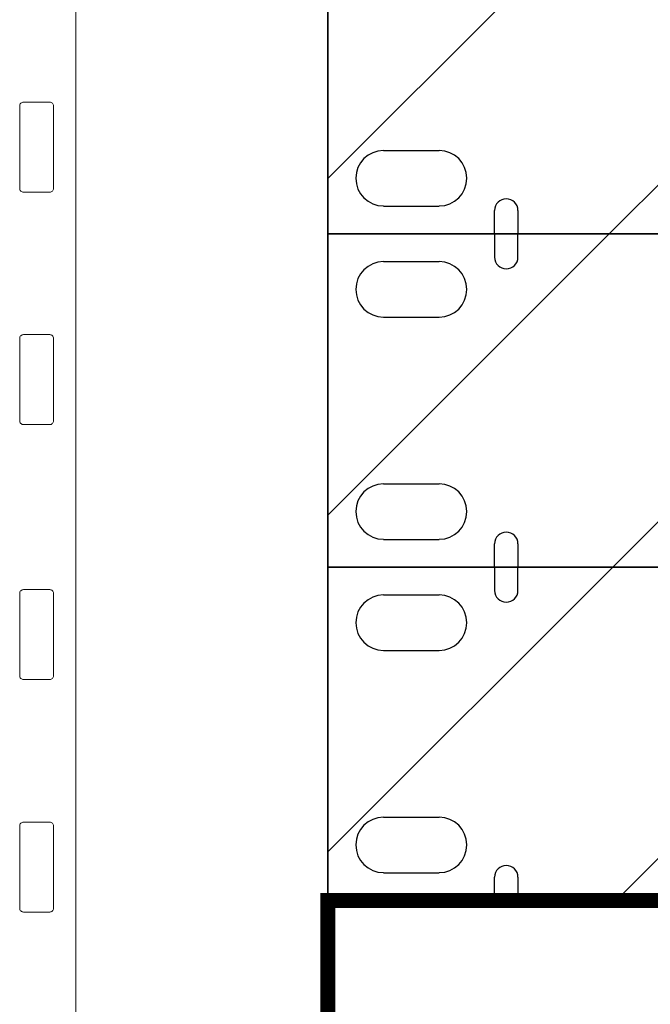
# Model space of a CAD drawing. Header units: millimetres. Extents: x 94562 to 148980, y -25377 to 3008.
# Tile 72 of 140: x 100860 to 100944, y -22826 to -22695. Entities that reach past the tile are written whole.
import ezdxf

# ---------------------------------------------------------------- set-up
doc = ezdxf.new("R2010")
doc.units = ezdxf.units.MM
doc.layers.add('tt_symbole', color=40, linetype='Continuous')

# ---------------------------------------------------------------- blocks, each defined once
blk = doc.blocks.new('IT_szafa_stojąca_42U')
blk.add_line((301.633, 1608.811), (301.633, 1797.723))
blk = doc.blocks.new('IT_Zaślepka_1U')
h = blk.add_hatch()
h.set_pattern_fill('ANSI31', color=0)
h.set_pattern_definition([(45, (7401.7468, -13729.1714), (-2.245064, 2.245064), [])])
h.paths.add_polyline_path([(2.534, 4.445), (2.534, 4.134, -1), (2.222, 4.134), (2.222, 4.445), (0, 4.445), (0, 0), (2.222, 0), (2.222, 0.311, -1), (2.534, 0.311), (2.534, 0), (46.361, 0), (46.361, 0.311, -1), (46.672, 0.311), (46.672, 0), (48.895, 0), (48.895, 4.445), (46.672, 4.445), (46.672, 4.134, -1), (46.361, 4.134), (46.361, 4.445)])
h.paths.add_polyline_path([(1.482, 3.334), (0.741, 3.334, -1), (0.741, 4.075), (1.482, 4.075, -1)], flags=16)
h.paths.add_polyline_path([(1.482, 0.37), (0.741, 0.37, -1), (0.741, 1.111), (1.482, 1.111, -1)], flags=16)
h.paths.add_polyline_path([(47.413, 4.075), (48.154, 4.075, -1), (48.154, 3.334), (47.413, 3.334, -1)], flags=16)
h.paths.add_polyline_path([(47.413, 1.111), (48.154, 1.111, -1), (48.154, 0.37), (47.413, 0.37, -1)], flags=16)
at = {"color": 0}
for p, q in [((0, 4.445), (0, 0)), ((0, 4.445), (2.222, 4.445)), ((2.222, 4.445), (2.222, 4.134)), ((46.361, 4.445), (2.534, 4.445)), ((2.534, 4.134), (2.534, 4.445)), ((0.741, 4.075), (1.482, 4.075)), ((0.741, 3.334), (1.482, 3.334)), ((0.741, 1.111), (1.482, 1.111)), ((0.741, 0.37), (1.482, 0.37)), ((2.222, 0), (2.222, 0.311)), ((2.534, 0.311), (2.534, 0)), ((0, 0), (2.222, 0)), ((2.222, 0), (0, 0)), ((2.534, 0), (46.361, 0)), ((46.361, 0), (2.534, 0))]:
    blk.add_line(p, q, dxfattribs=at)
blk.add_lwpolyline([(0, 4.445), (48.895, 4.445), (48.895, 0), (0, 0)], close=True, dxfattribs=at)
for centre, radius, start, end in [((0.741, 3.704), 0.37, 90, 270), ((1.482, 3.704), 0.37, 270, 90), ((2.378, 4.134), 0.156, 180, 0), ((0.741, 0.741), 0.37, 90, 270), ((1.482, 0.741), 0.37, 270, 90), ((2.378, 0.311), 0.156, 0, 180)]:
    blk.add_arc(centre, radius, start, end, dxfattribs=at)
blk = doc.blocks.new('PDU_(18)C13_(6)C19')
at = {"layer": 'tt_symbole', "lineweight": 5}
blk.add_line((0.39369, 0), (0.39369, 5.75376), dxfattribs=at)
for points in [[(0.36864, 1.39836), (0.34358, 1.39836), (0.34289, 1.39829), (0.34222, 1.39808), (0.3416, 1.39775), (0.34106, 1.39731), (0.34061, 1.39676), (0.34028, 1.39615), (0.34008, 1.39547), (0.34001, 1.39478), (0.34001, 1.31604), (0.34008, 1.31535), (0.34028, 1.31467), (0.34061, 1.31406), (0.34106, 1.31351), (0.3416, 1.31307), (0.34222, 1.31274), (0.34289, 1.31253), (0.34358, 1.31246), (0.36864, 1.31246), (0.36935, 1.31253), (0.37001, 1.31274), (0.37063, 1.31307), (0.37118, 1.31351), (0.37161, 1.31406), (0.37194, 1.31467), (0.37215, 1.31535), (0.37222, 1.31604), (0.37222, 1.39478), (0.37215, 1.39547), (0.37194, 1.39615), (0.37161, 1.39676), (0.37118, 1.39731), (0.37063, 1.39775), (0.37001, 1.39808), (0.36935, 1.39829)], [(0.34358, 1.09056), (0.36864, 1.09056), (0.36935, 1.09062), (0.37001, 1.09083), (0.37063, 1.09117), (0.37118, 1.09161), (0.37161, 1.09215), (0.37194, 1.09276), (0.37215, 1.09344), (0.37222, 1.09414), (0.37222, 1.17287), (0.37215, 1.17357), (0.37194, 1.17425), (0.37161, 1.17486), (0.37118, 1.1754), (0.37063, 1.17585), (0.37001, 1.17618), (0.36935, 1.17639), (0.36864, 1.17646), (0.34358, 1.17646), (0.34289, 1.17639), (0.34222, 1.17618), (0.3416, 1.17585), (0.34106, 1.1754), (0.34061, 1.17486), (0.34028, 1.17425), (0.34008, 1.17357), (0.34001, 1.17287), (0.34001, 1.09414), (0.34008, 1.09344), (0.34028, 1.09276), (0.34061, 1.09215), (0.34106, 1.09161), (0.3416, 1.09117), (0.34222, 1.09083), (0.34289, 1.09062)], [(0.36864, 0.84718), (0.36935, 0.84725), (0.37001, 0.84744), (0.37063, 0.84778), (0.37118, 0.84822), (0.37161, 0.84876), (0.37194, 0.84939), (0.37215, 0.85006), (0.37222, 0.85075), (0.37222, 0.9295), (0.37215, 0.93019), (0.37194, 0.93086), (0.37161, 0.93149), (0.37118, 0.93203), (0.37063, 0.93247), (0.37001, 0.93281), (0.36935, 0.933), (0.36864, 0.93307), (0.34358, 0.93307), (0.34289, 0.933), (0.34222, 0.93281), (0.3416, 0.93247), (0.34106, 0.93203), (0.34061, 0.93149), (0.34028, 0.93086), (0.34008, 0.93019), (0.34001, 0.9295), (0.34001, 0.85075), (0.34008, 0.85006), (0.34028, 0.84939), (0.34061, 0.84876), (0.34106, 0.84822), (0.3416, 0.84778), (0.34222, 0.84744), (0.34289, 0.84725), (0.34358, 0.84718)], [(0.36864, 0.62528), (0.36935, 0.62535), (0.37001, 0.62554), (0.37063, 0.62587), (0.37118, 0.62632), (0.37161, 0.62686), (0.37194, 0.62749), (0.37215, 0.62815), (0.37222, 0.62885), (0.37222, 0.7076), (0.37215, 0.70829), (0.37194, 0.70896), (0.37161, 0.70958), (0.37118, 0.71012), (0.37063, 0.71057), (0.37001, 0.7109), (0.36935, 0.7111), (0.36864, 0.71117), (0.34358, 0.71117), (0.34289, 0.7111), (0.34222, 0.7109), (0.3416, 0.71057), (0.34106, 0.71012), (0.34061, 0.70958), (0.34028, 0.70896), (0.34008, 0.70829), (0.34001, 0.7076), (0.34001, 0.62885), (0.34008, 0.62815), (0.34028, 0.62749), (0.34061, 0.62686), (0.34106, 0.62632), (0.3416, 0.62587), (0.34222, 0.62554), (0.34289, 0.62535), (0.34358, 0.62528)]]:
    blk.add_lwpolyline(points, close=True, dxfattribs=at)

msp = doc.modelspace()

# ---------------------------------------------------------------- linework, layer by layer
at = {"layer": 'tt_symbole', "const_width": 2}
msp.add_lwpolyline([(100900.73, -22812.53), (101389.68, -22812.53), (101389.68, -22901.43), (100900.73, -22901.43)], close=True, dxfattribs=at)

# ---------------------------------------------------------------- block references
at = {"layer": 'tt_symbole'}
for name, p, xscale, yscale, zscale in [('IT_szafa_stojąca_42U', (97884.4, -39000.65), 10, 10, 10), ('PDU_(18)C13_(6)C19', (100812.11, -22901.43), 139.7022507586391, 139.7022507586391, 139.7022507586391)]:
    msp.add_blockref(name, p, dxfattribs=dict(at, xscale=xscale, yscale=yscale, zscale=zscale))
at = {"layer": 'tt_symbole', "lineweight": 5, "xscale": 10, "yscale": 10, "zscale": 10}
for p in [(100900.73, -22723.63), (100900.73, -22768.08), (100900.73, -22812.53)]:
    msp.add_blockref('IT_Zaślepka_1U', p, dxfattribs=at)

doc.saveas('drawing.dxf')
